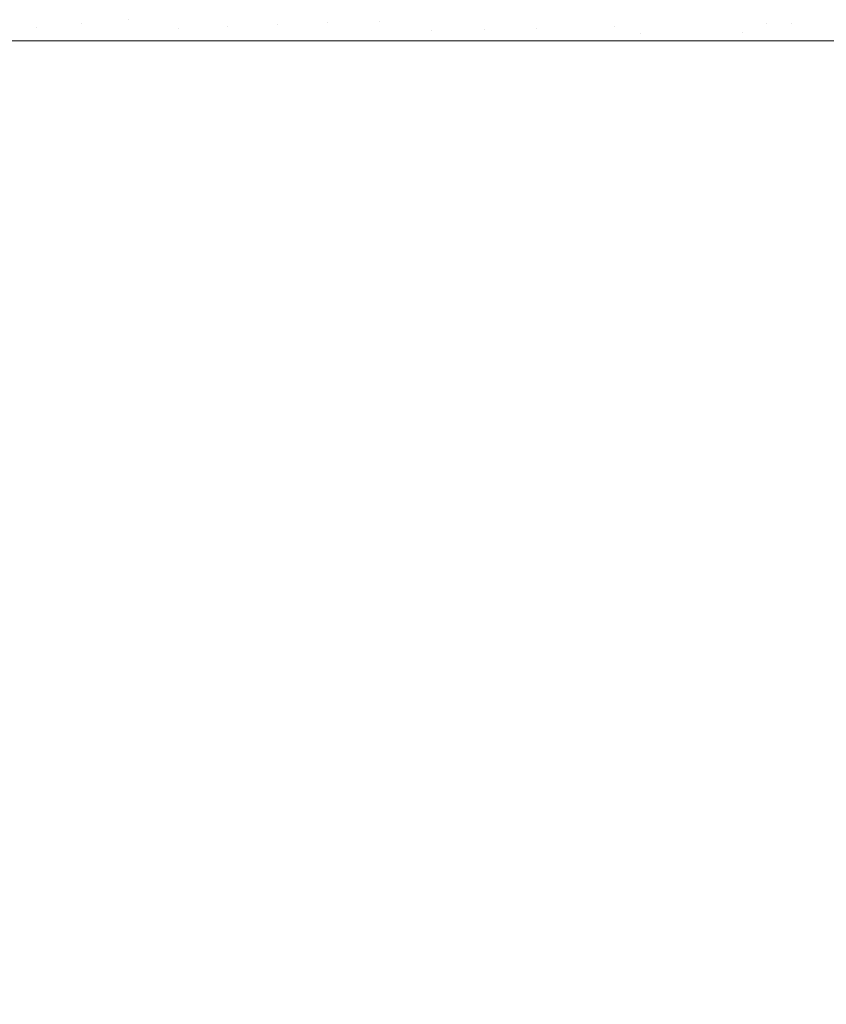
# Model space of a CAD drawing. Header units: centimetres. Extents: x -44.1 to 45.2, y 4.2 to 6.
# Tile 181 of 256: x -14.25 to -14.145, y 5.775 to 5.903. Entities that reach past the tile are written whole.
import ezdxf

# ---------------------------------------------------------------- set-up
doc = ezdxf.new("R2010")
doc.units = ezdxf.units.CM
doc.header["$LTSCALE"] = 2.54
doc.layers.add('Lucido design-1', color=7, linetype='Continuous')

# ---------------------------------------------------------------- blocks, each defined once
blk = doc.blocks.new('Gruppo-4-1')
at = {"color": 7, "linetype": 'Continuous', "lineweight": 9}
for points, invisible_edges in [([(-14.24179, 5.90232, -2313.12074), (-14.24267, 5.9048, -2313.12074), (-14.23681, 5.90582, -2313.12005), (-14.23616, 5.90428, -2313.12005)], 15), ([(-14.20986, 5.9024, -2313.11554), (-14.21027, 5.90484, -2313.11554), (-14.20365, 5.90537, -2313.11391), (-14.20338, 5.90399, -2313.11391)], 15), ([(-14.25318, 5.90009, -2313.12168), (-14.25395, 5.90284, -2313.12169), (-14.24838, 5.90381, -2313.12129), (-14.24769, 5.90185, -2313.12129)], 15), ([(-14.24179, 5.90232, -2313.12074), (-14.24769, 5.90185, -2313.12129), (-14.24838, 5.90381, -2313.12129), (-14.24267, 5.9048, -2313.12074)], 15), ([(-14.23616, 5.90428, -2313.12005), (-14.23574, 5.90281, -2313.12005), (-14.24179, 5.90232, -2313.12074)], 11), ([(-14.23005, 5.90504, -2313.1192), (-14.22955, 5.9033, -2313.1192), (-14.23574, 5.90281, -2313.12005), (-14.23616, 5.90428, -2313.12005)], 15), ([(-14.22928, 5.90165, -2313.1192), (-14.22955, 5.9033, -2313.1192), (-14.22324, 5.90381, -2313.11817), (-14.22292, 5.90189, -2313.11817)], 15), ([(-14.21644, 5.90214, -2313.11695), (-14.22292, 5.90189, -2313.11817), (-14.22324, 5.90381, -2313.11817), (-14.21681, 5.90432, -2313.11695)], 15), ([(-14.21681, 5.90432, -2313.11695), (-14.21027, 5.90484, -2313.11554), (-14.20986, 5.9024, -2313.11554), (-14.21644, 5.90214, -2313.11695)], 15), ([(-14.20338, 5.90399, -2313.11391), (-14.2032, 5.90265, -2313.11391), (-14.20986, 5.9024, -2313.11554)], 11), ([(-14.19667, 5.90439, -2313.11206), (-14.19647, 5.90291, -2313.11206), (-14.2032, 5.90265, -2313.11391), (-14.20338, 5.90399, -2313.11391)], 15), ([(-14.17262, 5.90193, -2313.10364), (-14.17599, 5.90187, -2313.10503), (-14.17614, 5.9037, -2313.10503), (-14.17277, 5.90383, -2313.10364)], 15), ([(-14.17262, 5.90193, -2313.10364), (-14.17277, 5.90383, -2313.10364), (-14.16942, 5.90396, -2313.10217), (-14.16933, 5.90297, -2313.10217)], 15), ([(-14.15306, 5.90459, -2313.0938), (-14.15288, 5.9023, -2313.0938), (-14.15608, 5.90224, -2313.09561), (-14.15616, 5.90334, -2313.09561)], 15), ([(-14.15306, 5.90459, -2313.0938), (-14.14991, 5.90471, -2313.09191), (-14.14972, 5.90236, -2313.09191), (-14.15288, 5.9023, -2313.0938)], 15), ([(-14.14662, 5.90242, -2313.08995), (-14.14972, 5.90236, -2313.09191), (-14.14991, 5.90471, -2313.09191), (-14.14681, 5.90483, -2313.08995)], 15), ([(-14.14681, 5.90483, -2313.08995), (-14.14377, 5.90494, -2313.08792), (-14.14357, 5.90248, -2313.08792), (-14.14662, 5.90242, -2313.08995)], 15), ([(-43.92471, 5.90326, -2312.32224), (-43.92471, 5.90009, -2312.32217), (45.04021, 5.90009, -2312.32217), (45.04021, 5.90326, -2312.32224)], 8), ([(-14.24179, 5.90232, -2313.12074), (-14.23574, 5.90281, -2313.12005), (-14.23544, 5.90009, -2313.12001)], 11), ([(-14.23574, 5.90281, -2313.12005), (-14.22955, 5.9033, -2313.1192), (-14.23212, 5.90009, -2313.11962)], 11), ([(-14.23212, 5.90009, -2313.11962), (-14.23544, 5.90009, -2313.12001), (-14.23574, 5.90281, -2313.12005)], 10), ([(-14.23212, 5.90009, -2313.11962), (-14.22955, 5.9033, -2313.1192), (-14.22928, 5.90165, -2313.1192)], 11), ([(-14.20975, 5.90009, -2313.1155), (-14.20986, 5.9024, -2313.11554), (-14.2032, 5.90265, -2313.11391)], 11), ([(-14.2032, 5.90265, -2313.11391), (-14.2032, 5.90009, -2313.11395), (-14.20975, 5.90009, -2313.1155)], 9), ([(-14.20306, 5.90009, -2313.11391), (-14.2032, 5.90265, -2313.11391), (-14.19647, 5.90291, -2313.11206), (-14.19635, 5.90148, -2313.11206)], 15), ([(-14.2032, 5.90265, -2313.11391), (-14.20306, 5.90009, -2313.11391), (-14.2032, 5.90009, -2313.11395)], 9), ([(-14.19635, 5.90148, -2313.11206), (-14.19647, 5.90291, -2313.11206), (-14.1897, 5.90317, -2313.10997), (-14.18957, 5.90161, -2313.10997)], 15), ([(-14.18957, 5.90161, -2313.10997), (-14.1897, 5.90317, -2313.10997), (-14.18291, 5.90344, -2313.10763), (-14.18278, 5.90174, -2313.10763)], 15), ([(-14.18278, 5.90174, -2313.10763), (-14.18291, 5.90344, -2313.10763), (-14.17614, 5.9037, -2313.10503), (-14.17599, 5.90187, -2313.10503)], 15), ([(-14.16933, 5.90297, -2313.10217), (-14.16926, 5.90199, -2313.10217), (-14.17262, 5.90193, -2313.10364)], 11), ([(-14.16268, 5.90316, -2313.09903), (-14.16261, 5.90212, -2313.09903), (-14.16926, 5.90199, -2313.10217), (-14.16933, 5.90297, -2313.10217)], 15), ([(-14.15933, 5.90218, -2313.09736), (-14.16261, 5.90212, -2313.09903), (-14.16268, 5.90316, -2313.09903), (-14.1594, 5.90325, -2313.09736)], 15), ([(-14.1594, 5.90325, -2313.09736), (-14.15616, 5.90334, -2313.09561), (-14.15608, 5.90224, -2313.09561), (-14.15933, 5.90218, -2313.09736)], 15), ([(-14.24769, 5.90185, -2313.12129), (-14.2475, 5.90009, -2313.12123), (-14.25318, 5.90009, -2313.12168)], 9), ([(-14.24769, 5.90185, -2313.12129), (-14.24179, 5.90232, -2313.12074), (-14.24252, 5.90009, -2313.12084)], 11), ([(-14.24252, 5.90009, -2313.12084), (-14.2475, 5.90009, -2313.12123), (-14.24769, 5.90185, -2313.12129)], 10), ([(-14.23544, 5.90009, -2313.12001), (-14.24252, 5.90009, -2313.12084), (-14.24179, 5.90232, -2313.12074)], 10), ([(-14.22928, 5.90165, -2313.1192), (-14.2292, 5.90009, -2313.11916), (-14.23212, 5.90009, -2313.11962)], 9), ([(-14.2292, 5.90009, -2313.11916), (-14.22928, 5.90165, -2313.1192), (-14.22292, 5.90189, -2313.11817)], 11), ([(-14.22292, 5.90189, -2313.11817), (-14.22205, 5.90009, -2313.11803), (-14.2292, 5.90009, -2313.11916)], 9), ([(-14.22205, 5.90009, -2313.11803), (-14.22292, 5.90189, -2313.11817), (-14.21644, 5.90214, -2313.11695)], 11), ([(-14.21644, 5.90214, -2313.11695), (-14.21634, 5.90009, -2313.11691), (-14.22205, 5.90009, -2313.11803)], 9), ([(-14.21644, 5.90214, -2313.11695), (-14.20986, 5.9024, -2313.11554), (-14.2124, 5.90009, -2313.11613)], 11), ([(-14.2124, 5.90009, -2313.11613), (-14.21634, 5.90009, -2313.11691), (-14.21644, 5.90214, -2313.11695)], 10), ([(-14.20986, 5.9024, -2313.11554), (-14.20975, 5.90009, -2313.1155), (-14.2124, 5.90009, -2313.11613)], 9), ([(-14.19635, 5.90148, -2313.11206), (-14.19633, 5.90009, -2313.11203), (-14.20306, 5.90009, -2313.11391)], 9), ([(-14.19449, 5.90009, -2313.11152), (-14.19635, 5.90148, -2313.11206), (-14.18957, 5.90161, -2313.10997)], 11), ([(-14.19449, 5.90009, -2313.11152), (-14.19633, 5.90009, -2313.11203), (-14.19635, 5.90148, -2313.11206)], 10), ([(-14.18957, 5.90161, -2313.10997), (-14.18954, 5.90009, -2313.10993), (-14.19449, 5.90009, -2313.11152)], 9), ([(-14.1863, 5.90009, -2313.10889), (-14.18957, 5.90161, -2313.10997), (-14.18278, 5.90174, -2313.10763)], 11), ([(-14.1863, 5.90009, -2313.10889), (-14.18954, 5.90009, -2313.10993), (-14.18957, 5.90161, -2313.10997)], 10), ([(-14.18278, 5.90174, -2313.10763), (-14.18275, 5.90009, -2313.10759), (-14.1863, 5.90009, -2313.10889)], 9), ([(-14.18278, 5.90174, -2313.10763), (-14.17599, 5.90187, -2313.10503), (-14.17864, 5.90009, -2313.1061)], 11), ([(-14.17864, 5.90009, -2313.1061), (-14.18275, 5.90009, -2313.10759), (-14.18278, 5.90174, -2313.10763)], 10), ([(-14.17599, 5.90187, -2313.10503), (-14.17596, 5.90009, -2313.105), (-14.17864, 5.90009, -2313.1061)], 9), ([(-14.17151, 5.90009, -2313.10318), (-14.17596, 5.90009, -2313.105), (-14.17599, 5.90187, -2313.10503), (-14.17262, 5.90193, -2313.10364)], 14), ([(-14.17262, 5.90193, -2313.10364), (-14.16926, 5.90199, -2313.10217), (-14.16922, 5.90103, -2313.10217)], 11), ([(-14.17151, 5.90009, -2313.10318), (-14.17262, 5.90193, -2313.10364), (-14.16922, 5.90103, -2313.10217)], 11), ([(-14.16922, 5.90103, -2313.10217), (-14.16926, 5.90199, -2313.10217), (-14.16261, 5.90212, -2313.09903), (-14.16257, 5.9011, -2313.09903)], 15), ([(-14.15929, 5.90113, -2313.09736), (-14.16257, 5.9011, -2313.09903), (-14.16261, 5.90212, -2313.09903), (-14.15933, 5.90218, -2313.09736)], 15), ([(-14.15933, 5.90218, -2313.09736), (-14.15608, 5.90224, -2313.09561), (-14.15604, 5.90116, -2313.09561), (-14.15929, 5.90113, -2313.09736)], 15), ([(-14.15604, 5.90116, -2313.09561), (-14.15608, 5.90224, -2313.09561), (-14.15288, 5.9023, -2313.0938)], 11), ([(-14.15604, 5.90116, -2313.09561), (-14.15288, 5.9023, -2313.0938), (-14.15282, 5.90009, -2313.0938)], 11), ([(-14.15282, 5.90009, -2313.0938), (-14.15288, 5.9023, -2313.0938), (-14.14972, 5.90236, -2313.09191)], 11), ([(-14.14972, 5.90236, -2313.09191), (-14.14968, 5.90009, -2313.09189), (-14.15282, 5.90009, -2313.0938)], 9), ([(-14.14972, 5.90236, -2313.09191), (-14.14662, 5.90242, -2313.08995), (-14.14766, 5.90009, -2313.09066)], 11), ([(-14.14766, 5.90009, -2313.09066), (-14.14968, 5.90009, -2313.09189), (-14.14972, 5.90236, -2313.09191)], 10), ([(-14.14662, 5.90242, -2313.08995), (-14.14656, 5.90009, -2313.08994), (-14.14766, 5.90009, -2313.09066)], 9), ([(-14.14662, 5.90242, -2313.08995), (-14.14357, 5.90248, -2313.08792), (-14.14292, 5.90009, -2313.08752), (-14.14656, 5.90009, -2313.08994)], 11), ([(-14.24888, 4.70009, -2313.12134), (-14.25318, 4.70009, -2313.12168), (-14.25318, 5.90009, -2313.12168), (-14.2475, 5.90009, -2313.12123)], 10), ([(-14.2475, 5.90009, -2313.12123), (-14.24252, 5.90009, -2313.12084), (-14.24252, 4.70009, -2313.12084), (-14.24888, 4.70009, -2313.12134)], 10), ([(-14.2386, 4.70009, -2313.12038), (-14.24252, 4.70009, -2313.12084), (-14.24252, 5.90009, -2313.12084), (-14.23544, 5.90009, -2313.12001)], 10), ([(-14.23544, 5.90009, -2313.12001), (-14.23212, 5.90009, -2313.11962), (-14.23212, 4.70009, -2313.11962), (-14.2386, 4.70009, -2313.12038)], 10), ([(-14.2285, 4.70009, -2313.11905), (-14.23212, 4.70009, -2313.11962), (-14.23212, 5.90009, -2313.11962), (-14.2292, 5.90009, -2313.11916)], 10), ([(-14.2292, 5.90009, -2313.11916), (-14.22205, 5.90009, -2313.11803), (-14.22205, 4.70009, -2313.11803), (-14.2285, 4.70009, -2313.11905)], 10), ([(-14.21863, 4.70009, -2313.11736), (-14.22205, 4.70009, -2313.11803), (-14.22205, 5.90009, -2313.11803), (-14.21634, 5.90009, -2313.11691)], 10), ([(-14.21634, 5.90009, -2313.11691), (-14.2124, 5.90009, -2313.11613), (-14.2124, 4.70009, -2313.11613), (-14.21863, 4.70009, -2313.11736)], 10), ([(-14.20905, 4.70009, -2313.11534), (-14.2124, 4.70009, -2313.11613), (-14.2124, 5.90009, -2313.11613), (-14.20975, 5.90009, -2313.1155)], 10), ([(-14.20975, 5.90009, -2313.1155), (-14.2032, 5.90009, -2313.11395), (-14.2032, 4.70009, -2313.11395), (-14.20905, 4.70009, -2313.11534)], 10), ([(-14.19979, 4.70009, -2313.113), (-14.2032, 4.70009, -2313.11395), (-14.2032, 5.90009, -2313.11395), (-14.20306, 5.90009, -2313.11391)], 10), ([(-14.19449, 4.70009, -2313.11152), (-14.19979, 4.70009, -2313.113), (-14.20306, 5.90009, -2313.11391), (-14.19633, 5.90009, -2313.11203)], 10), ([(-14.19633, 5.90009, -2313.11203), (-14.19449, 5.90009, -2313.11152), (-14.19449, 4.70009, -2313.11152)], 10), ([(-14.1909, 4.70009, -2313.11037), (-14.19449, 4.70009, -2313.11152), (-14.19449, 5.90009, -2313.11152), (-14.18954, 5.90009, -2313.10993)], 10), ([(-14.18954, 5.90009, -2313.10993), (-14.1863, 5.90009, -2313.10889), (-14.1863, 4.70009, -2313.10889), (-14.1909, 4.70009, -2313.11037)], 10), ([(-14.18241, 4.70009, -2313.10747), (-14.1863, 4.70009, -2313.10889), (-14.1863, 5.90009, -2313.10889), (-14.18275, 5.90009, -2313.10759)], 10), ([(-14.18275, 5.90009, -2313.10759), (-14.17864, 5.90009, -2313.1061), (-14.17864, 4.70009, -2313.1061), (-14.18241, 4.70009, -2313.10747)], 10), ([(-14.17864, 5.90009, -2313.1061), (-14.17596, 5.90009, -2313.105), (-14.17435, 4.70009, -2313.10434), (-14.17832, 4.70009, -2313.10596)], 10), ([(-14.17832, 4.70009, -2313.10596), (-14.17864, 4.70009, -2313.1061), (-14.17864, 5.90009, -2313.1061)], 10), ([(-14.17596, 5.90009, -2313.105), (-14.17151, 5.90009, -2313.10318), (-14.17151, 4.70009, -2313.10318), (-14.17435, 4.70009, -2313.10434)], 10), ([(-14.16922, 5.90103, -2313.10217), (-14.16922, 5.90009, -2313.10214), (-14.17151, 5.90009, -2313.10318)], 9), ([(-14.16674, 4.70009, -2313.101), (-14.17151, 5.90009, -2313.10318), (-14.16922, 5.90009, -2313.10214)], 9), ([(-14.16674, 4.70009, -2313.101), (-14.17151, 4.70009, -2313.10318), (-14.17151, 5.90009, -2313.10318)], 10), ([(-14.16922, 5.90103, -2313.10217), (-14.16257, 5.9011, -2313.09903), (-14.16454, 5.90009, -2313.1)], 11), ([(-14.16454, 5.90009, -2313.1), (-14.16922, 5.90009, -2313.10214), (-14.16922, 5.90103, -2313.10217)], 10), ([(-14.16922, 5.90009, -2313.10214), (-14.16454, 5.90009, -2313.1), (-14.16454, 4.70009, -2313.1), (-14.16674, 4.70009, -2313.101)], 10), ([(-14.16257, 5.9011, -2313.09903), (-14.16257, 5.90009, -2313.09901), (-14.16454, 5.90009, -2313.1)], 9), ([(-14.16454, 5.90009, -2313.1), (-14.15958, 4.70009, -2313.09749), (-14.1631, 4.70009, -2313.09927)], 9), ([(-14.15845, 4.70009, -2313.09692), (-14.15958, 4.70009, -2313.09749), (-14.16454, 5.90009, -2313.1), (-14.16257, 5.90009, -2313.09901)], 10), ([(-14.1631, 4.70009, -2313.09927), (-14.16454, 4.70009, -2313.1), (-14.16454, 5.90009, -2313.1)], 10), ([(-14.15845, 5.90009, -2313.09692), (-14.16257, 5.90009, -2313.09901), (-14.16257, 5.9011, -2313.09903), (-14.15929, 5.90113, -2313.09736)], 14), ([(-14.16257, 5.90009, -2313.09901), (-14.15845, 5.90009, -2313.09692), (-14.15845, 4.70009, -2313.09692)], 10), ([(-14.15845, 5.90009, -2313.09692), (-14.15929, 5.90113, -2313.09736), (-14.15604, 5.90116, -2313.09561)], 11), ([(-14.15604, 5.90116, -2313.09561), (-14.15604, 5.90009, -2313.09559), (-14.15845, 5.90009, -2313.09692)], 9), ([(-14.15619, 4.70009, -2313.09567), (-14.15845, 4.70009, -2313.09692), (-14.15845, 5.90009, -2313.09692), (-14.15604, 5.90009, -2313.09559)], 10), ([(-14.15604, 5.90009, -2313.09559), (-14.15283, 5.90009, -2313.0938), (-14.15283, 4.70009, -2313.0938), (-14.15619, 4.70009, -2313.09567)], 10), ([(-14.15282, 5.90009, -2313.0938), (-14.15604, 5.90009, -2313.09559), (-14.15604, 5.90116, -2313.09561)], 10), ([(-14.14974, 4.70009, -2313.09193), (-14.15283, 4.70009, -2313.0938), (-14.15283, 5.90009, -2313.0938), (-14.14968, 5.90009, -2313.09189)], 10), ([(-14.14968, 5.90009, -2313.09189), (-14.14766, 5.90009, -2313.09066), (-14.14766, 4.70009, -2313.09066), (-14.14974, 4.70009, -2313.09193)], 10), ([(-14.1467, 4.70009, -2313.09002), (-14.14766, 4.70009, -2313.09066), (-14.14766, 5.90009, -2313.09066), (-14.14656, 5.90009, -2313.08994)], 10), ([(-14.14656, 5.90009, -2313.08994), (-14.14292, 5.90009, -2313.08752), (-14.14292, 4.70009, -2313.08752), (-14.1467, 4.70009, -2313.09002)], 10)]:
    blk.add_3dface(points, dxfattribs=dict(at, invisible_edges=invisible_edges))
blk.add_3dface([(-43.92471, 5.90009, -2312.32217), (-43.92471, 4.30009, -2312.32217), (45.04021, 4.30009, -2312.32217), (45.04021, 5.90009, -2312.32217)], dxfattribs=at)
blk = doc.blocks.new('Gruppo-5-1')
at = {"color": 7}
blk.add_blockref('Gruppo-4-1', (0, 0), dxfattribs=at)

msp = doc.modelspace()

# ---------------------------------------------------------------- block references
at = {"layer": 'Lucido design-1', "color": 7}
msp.add_blockref('Gruppo-5-1', (0, 0), dxfattribs=at)

doc.saveas('drawing.dxf')
